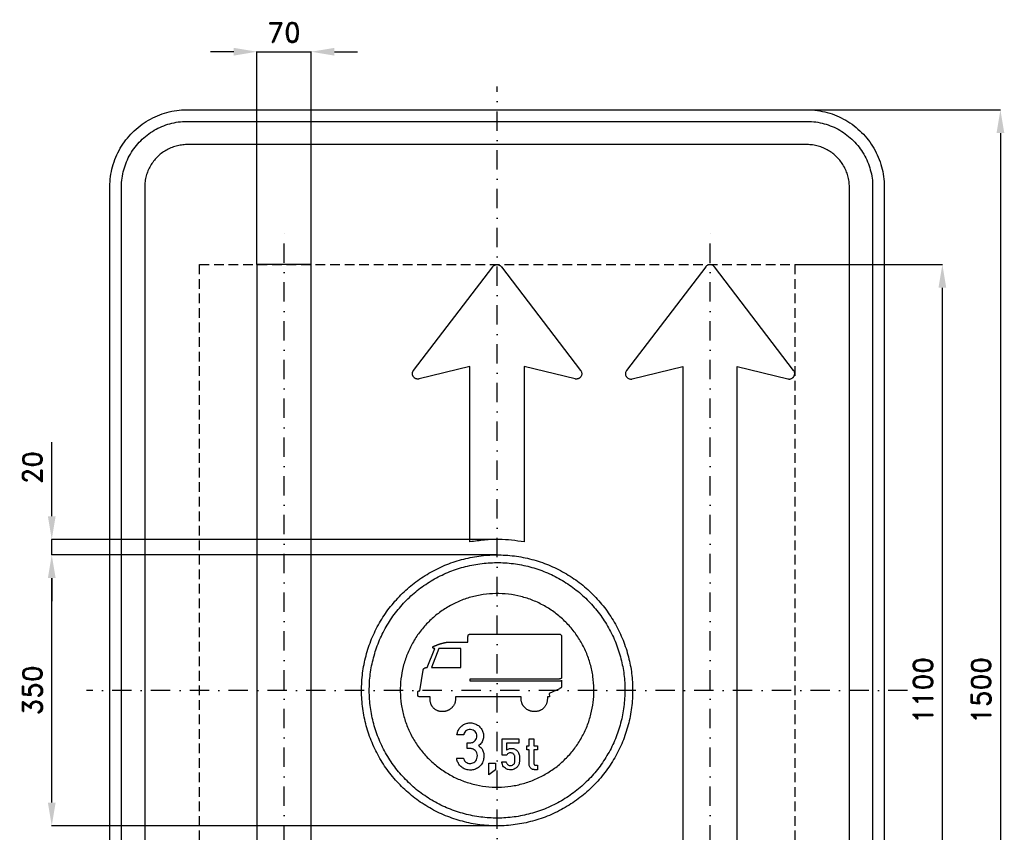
# Model space of a CAD drawing. Header units: millimetres. Extents: x -616 to 655, y -905 to 866.
# Tile 2 of 2: x -616 to 655, y -183 to 866. Entities that reach past the tile are written whole.
import ezdxf

# ---------------------------------------------------------------- set-up
doc = ezdxf.new("R2010")
doc.units = ezdxf.units.MM
doc.header["$LTSCALE"] = 5
doc.linetypes.add('ČERCHOVANÁX2', pattern=[2, 1, -0.5, 0, -0.5])
doc.linetypes.add('ČÁRKOVANÁX2', pattern=[1.5, 1, -0.5])
doc.layers.add('Kóty', color=2, linetype='Continuous')
doc.layers.add('Značka', color=7, linetype='Continuous')
doc.styles.get("Standard").update_dxf_attribs({"font": 'romand.shx', "height": 25})
doc.dimstyles.get("Standard").update_dxf_attribs({"dimtxt": 25, "dimasz": 30, "dimexe": 0.18, "dimexo": 0.0625, "dimgap": 12.5, "dimtad": 1, "dimdec": 0, "dimzin": 0, "dimdsep": 46, "dimtxsty": 'Standard', "dimcen": 0.09, "dimadec": 0, "dimazin": 0, "dimtfac": 1, "dimtdec": 0, "dimtofl": 0, "dimtmove": 0, "dimatfit": 3, "dimfxl": 1, "dimtolj": 1, "dimtzin": 0, "dimarcsym": 0})

# ---------------------------------------------------------------- blocks, each defined once
blk = doc.blocks.new('*D1')
at = {"layer": 'Defpoints', "color": 0, "transparency": 16777216}
for p in [(384.34, 550), (575, 550), (384.34, -550)]:
    blk.add_point(p, dxfattribs=at)
at = {"layer": 'Kóty', "color": 0, "lineweight": -2, "transparency": 16777216}
for p, q in [((384.4025, 550), (575.18, 550)), ((575, -520), (575, 520)), ((384.4025, -550), (575.18, -550))]:
    blk.add_line(p, q, dxfattribs=at)
at = {"layer": 'Kóty', "color": 0, "transparency": 16777216}
for points in [[(570, 520), (580, 520), (575, 550)], [(570, -520), (580, -520), (575, -550)]]:
    blk.add_solid(points, dxfattribs=at)
at = {"layer": 'Kóty', "color": 0, "transparency": 16777216, "insert": (550, 0), "char_height": 25, "attachment_point": 5, "rotation": 90}
blk.add_mtext('\\A1;1100', dxfattribs=at)
blk = doc.blocks.new('*D2')
at = {"layer": 'Defpoints', "color": 0, "transparency": 16777216}
for p in [(339.5, 750), (351.4, -750), (650, -750)]:
    blk.add_point(p, dxfattribs=at)
at = {"layer": 'Kóty', "color": 0, "lineweight": -2, "transparency": 16777216}
for p, q in [((339.6, 750), (650.2, 750)), ((650, 720), (650, -720)), ((351.5, -750), (650.2, -750))]:
    blk.add_line(p, q, dxfattribs=at)
at = {"layer": 'Kóty', "color": 0, "transparency": 16777216}
for points in [[(645, 720), (655, 720), (650, 750)], [(645, -720), (655, -720), (650, -750)]]:
    blk.add_solid(points, dxfattribs=at)
at = {"layer": 'Kóty', "color": 0, "transparency": 16777216, "insert": (625, 0), "char_height": 25, "attachment_point": 5, "rotation": 90}
blk.add_mtext('\\A1;1500', dxfattribs=at)
blk = doc.blocks.new('*D5')
at = {"layer": 'Defpoints', "color": 0, "transparency": 16777216}
for p in [(-240, 825), (-310, 550), (-240, 550)]:
    blk.add_point(p, dxfattribs=at)
at = {"layer": 'Kóty', "color": 0, "lineweight": -2, "transparency": 16777216}
for p, q in [((-340, 825), (-370, 825)), ((-310, 550.0625), (-310, 825.18)), ((-240, 550.0625), (-240, 825.18)), ((-210, 825), (-180, 825))]:
    blk.add_line(p, q, dxfattribs=at)
at = {"layer": 'Kóty', "color": 0, "transparency": 16777216}
for points in [[(-340, 830), (-340, 820), (-310, 825)], [(-210, 830), (-210, 820), (-240, 825)]]:
    blk.add_solid(points, dxfattribs=at)
at = {"layer": 'Kóty', "color": 0, "transparency": 16777216, "insert": (-275, 850), "char_height": 25, "attachment_point": 5}
blk.add_mtext('\\A1;70', dxfattribs=at)
blk = doc.blocks.new('*D6')
at = {"layer": 'Defpoints', "color": 0, "transparency": 16777216}
for p in [(-575, 175), (0, 175), (1, -175)]:
    blk.add_point(p, dxfattribs=at)
at = {"layer": 'Kóty', "color": 0, "lineweight": -2, "transparency": 16777216}
for p, q in [((-0.1, 175), (-575.2, 175)), ((-575, -145), (-575, 145)), ((1, -175), (-575.2, -175))]:
    blk.add_line(p, q, dxfattribs=at)
at = {"layer": 'Kóty', "color": 0, "transparency": 16777216}
for points in [[(-580, 145), (-570, 145), (-575, 175)], [(-580, -145), (-570, -145), (-575, -175)]]:
    blk.add_solid(points, dxfattribs=at)
at = {"layer": 'Kóty', "color": 0, "transparency": 16777216, "insert": (-600, 0), "char_height": 25, "attachment_point": 5, "rotation": 90}
blk.add_mtext('\\A1;350', dxfattribs=at)
blk = doc.blocks.new('*D7')
at = {"layer": 'Defpoints', "color": 0, "transparency": 16777216}
for p in [(-575, 195), (1.2, 195), (-1, 175)]:
    blk.add_point(p, dxfattribs=at)
at = {"layer": 'Kóty', "color": 0, "lineweight": -2, "transparency": 16777216}
for p, q in [((-575, 225), (-575, 320.5)), ((1.1, 195), (-575.2, 195)), ((-1, 175), (-575.2, 175)), ((-575, 145), (-575, 115))]:
    blk.add_line(p, q, dxfattribs=at)
at = {"layer": 'Kóty', "color": 0, "transparency": 16777216}
for points in [[(-580, 225), (-570, 225), (-575, 195)], [(-580, 145), (-570, 145), (-575, 175)]]:
    blk.add_solid(points, dxfattribs=at)
at = {"layer": 'Kóty', "color": 0, "transparency": 16777216, "insert": (-600, 287.7), "char_height": 25, "attachment_point": 5, "rotation": 90}
blk.add_mtext('\\A1;20', dxfattribs=at)

msp = doc.modelspace()

# ---------------------------------------------------------------- linework, layer by layer
at = {"layer": 'Kóty'}
for points in [[(-310, 825), (-240, 825)], [(-575, 175.0129), (-575, 194.9857)]]:
    msp.add_lwpolyline(points, dxfattribs=at)
at = {"layer": 'Značka', "color": 6, "linetype": 'ČERCHOVANÁX2', "ltscale": 5}
for points in [[(0, -780), (0, 780)], [(-275, -600), (-275, 600)], [(275, -600), (275, 600)], [(530, 0), (-530, 0)]]:
    msp.add_lwpolyline(points, dxfattribs=at)
at = {"layer": 'Značka', "color": 5}
for points in [[(-500, -650), (-500, 650), (-499.9988, 650.39), (-499.9969, 650.79, -0.0321796), (-499.0925, 663.7, -0.0354411), (-496.4557, 676.39, -0.0362697), (-492.3068, 688.66, -0.0344172), (-486.4713, 700.23, -0.033719), (-479.2849, 711, -0.0340776), (-470.7107, 720.71, -0.0342077), (-461.0064, 729.29, -0.0342268), (-450.2266, 736.47, -0.0340514), (-438.6512, 742.27, -0.0334162), (-426.3873, 746.46, -0.0341286), (-413.6918, 749.14, -0.0367456), (-400.785, 750), (-400.393, 750), (-400, 750), (400, 750), (400.393, 750), (400.785, 750, -0.0321794), (413.698, 749.09, -0.0354509), (426.387, 746.46, -0.0362816), (438.659, 742.31, -0.0344246), (450.227, 736.47, -0.0337312), (461.004, 729.28, -0.034081), (470.711, 720.71, -0.0342138), (479.293, 711.01, -0.0342285), (486.471, 700.23, -0.0340344), (492.265, 688.65, -0.0334114), (496.46, 676.39, -0.0341223), (499.14, 663.69, -0.0367412), (500, 650.79), (500, 650.39), (500, 650), (500, -650)], [(-485, -650), (-485, 650), (-484.999, 650.33), (-484.9974, 650.67, -0.0321808), (-484.2286, 661.64, -0.0354437), (-481.9874, 672.43, -0.0362674), (-478.4608, 682.86, -0.034419), (-473.5006, 692.69, -0.0337112), (-467.3922, 701.85, -0.0340785), (-460.1041, 710.1, -0.034195), (-451.8554, 717.4, -0.0342194), (-442.6926, 723.5, -0.0340514), (-432.8535, 728.43, -0.0334085), (-422.4292, 731.99, -0.0341207), (-411.638, 734.27, -0.0367451), (-400.668, 735), (-400.334, 735), (-400, 735), (400, 735), (400.334, 735), (400.668, 735, -0.0321738), (411.643, 734.23, -0.0354396), (422.429, 731.99, -0.0362613), (432.86, 728.46, -0.0344296), (442.693, 723.5, -0.0337309), (451.854, 717.39, -0.0340802), (460.104, 710.1, -0.0342125), (467.399, 701.86, -0.03423), (473.501, 692.69, -0.0340367), (478.425, 682.85, -0.0334178), (481.987, 672.43, -0.0341274), (484.265, 661.64, -0.0367509), (484.997, 650.67), (484.999, 650.33), (485, 650), (485, -650)], [(455, -650), (455, 650), (454.999, 650.22), (454.998, 650.43, 0.0321867), (454.501, 657.53, 0.0354421), (453.051, 664.51, 0.0362779), (450.769, 671.26, 0.0344207), (447.559, 677.62, 0.0337176), (443.607, 683.55, 0.0340785), (438.891, 688.89, 0.0341988), (433.554, 693.61, 0.0342361), (427.625, 697.56, 0.0340303), (421.258, 700.75, 0.033395), (414.513, 703.05, 0.0341092), (407.53, 704.52, 0.0367438), (400.432, 705), (400.216, 705), (400, 705), (-400, 705), (-400.216, 705), (-400.432, 705, 0.0321706), (-407.5338, 704.5, 0.0354292), (-414.513, 703.05, 0.036266), (-421.2625, 700.77, 0.0344312), (-427.6246, 697.56, 0.0337345), (-433.5523, 693.61, 0.034079), (-438.8909, 688.89, 0.0342245), (-443.6112, 683.55, 0.0342352), (-447.5592, 677.62, 0.0340405), (-450.7458, 671.26, 0.0334087), (-453.0507, 664.51, 0.034125), (-454.5245, 657.53, 0.0367448), (-454.9983, 650.43), (-454.9994, 650.22), (-455, 650), (-455, -650)], [(-35, 191.87), (-35, 418.53), (-100.62, 402.31, -0.000678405), (-100.75, 402.28, -0.00356844), (-100.88, 402.25, -0.00891442), (-101.09, 402.21, -0.00847248), (-101.31, 402.17, -0.0127597), (-101.66, 402.13, -0.0127033), (-102, 402.11, -0.0320859), (-102.86, 402.12, -0.0333925), (-103.7, 402.24, -0.0332762), (-104.52, 402.46, -0.0325821), (-105.29, 402.78, -0.0321436), (-106.04, 403.19, -0.0313341), (-106.72, 403.7, -0.0384878), (-107.48, 404.42, -0.0398491), (-108.11, 405.25), (-108.3, 405.55), (-108.47, 405.86), (-108.63, 406.17), (-108.77, 406.5, -0.0316109), (-109.04, 407.31, -0.0328558), (-109.21, 408.15, -0.0330338), (-109.28, 409, -0.0322809), (-109.24, 409.85, -0.0318355), (-109.1, 410.7, -0.0312925), (-108.86, 411.52, -0.0345058), (-108.5, 412.36, -0.0381448), (-108.02, 413.14), (-107.94, 413.25), (-107.86, 413.36), (-5.56, 547.25), (-5.5, 547.33), (-5.44, 547.41), (-5.33, 547.53), (-5.23, 547.66, -0.00934224), (-5.05, 547.85, -0.0100132), (-4.87, 548.03, -0.0240357), (-4.39, 548.46, -0.0249429), (-3.88, 548.83, -0.0247845), (-3.33, 549.16, -0.0240273), (-2.76, 549.44, -0.0239166), (-2.16, 549.66, -0.0241896), (-1.55, 549.83, -0.0182299), (-1.07, 549.92, -0.0178309), (-0.59, 549.98), (-0.4, 549.99), (-0.2, 550), (-0.1, 550), (-0.01, 550), (0.09, 550), (0.19, 550), (0.35, 549.99), (0.52, 549.98), (0.77, 549.96), (1.03, 549.92, -0.0235559), (1.66, 549.8, -0.0245614), (2.28, 549.62, -0.0245397), (2.87, 549.39, -0.0243053), (3.44, 549.1, -0.0238423), (3.98, 548.76, -0.0233506), (4.49, 548.37, -0.0253), (4.99, 547.92, -0.0281912), (5.44, 547.41), (5.5, 547.33), (5.56, 547.25), (107.91, 413.36), (107.99, 413.25), (108.07, 413.14), (108.19, 412.96), (108.31, 412.77), (108.49, 412.48), (108.65, 412.17), (108.98, 411.38), (109.2, 410.56), (109.33, 409.72), (109.34, 408.88), (109.26, 408.03), (109.07, 407.21), (108.86, 406.59), (108.59, 406), (108.47, 405.77), (108.34, 405.54), (108.27, 405.42), (108.2, 405.31), (108.13, 405.2), (108.05, 405.09), (107.92, 404.91), (107.78, 404.74), (107.56, 404.47), (107.32, 404.21, -0.0316465), (106.68, 403.64, -0.0330099), (105.98, 403.14, -0.0329258), (105.23, 402.74, -0.0322261), (104.43, 402.44, -0.0318303), (103.6, 402.23, -0.03111), (102.75, 402.13, -0.0345873), (101.83, 402.12, -0.0381408), (100.93, 402.25), (100.8, 402.28), (100.67, 402.31), (35, 418.53), (35, 191.81, 0.00772377), (18.81, 193.91, 0.0234431), (2.6, 194.98, 0.0271906), (-16.19, 194.11, 0.00894043), (-35, 191.87)], [(310, -550), (310, 418.53), (375.67, 402.31), (375.8, 402.28), (375.93, 402.25), (376.84, 402.13, 0.0355528), (377.75, 402.13, 0.0336465), (378.6, 402.23), (379.43, 402.44), (380.23, 402.74), (380.98, 403.14), (381.69, 403.64), (382.32, 404.21), (382.56, 404.47), (382.79, 404.74), (382.92, 404.91), (383.05, 405.09), (383.13, 405.2), (383.2, 405.31), (383.27, 405.42), (383.34, 405.54), (383.47, 405.77), (383.6, 406), (383.86, 406.59), (384.07, 407.21), (384.26, 408.03), (384.34, 408.88), (384.33, 409.72), (384.2, 410.56), (383.98, 411.38), (383.65, 412.17), (383.49, 412.48), (383.31, 412.77), (383.19, 412.96), (383.07, 413.14), (382.99, 413.25), (382.91, 413.36), (280.57, 547.25), (280.5, 547.33), (280.44, 547.41), (279.99, 547.92), (279.49, 548.37), (278.98, 548.76), (278.44, 549.1), (277.87, 549.39), (277.28, 549.62), (276.66, 549.8), (276.03, 549.92), (275.77, 549.96), (275.52, 549.98), (275.35, 549.99), (275.19, 550), (275.09, 550), (275, 550), (274.9, 550), (274.8, 550), (274.6, 549.99), (274.41, 549.98), (273.93, 549.92), (273.46, 549.83), (272.84, 549.66), (272.24, 549.44), (271.67, 549.16), (271.13, 548.83), (270.61, 548.46), (270.13, 548.03), (269.95, 547.85), (269.77, 547.66), (269.67, 547.53), (269.56, 547.41), (269.5, 547.33), (269.44, 547.25), (167.14, 413.36), (167.06, 413.25), (166.98, 413.14), (166.51, 412.36), (166.14, 411.52), (165.9, 410.7), (165.76, 409.85), (165.72, 409), (165.79, 408.15), (165.96, 407.31), (166.23, 406.5), (166.37, 406.17), (166.53, 405.86), (166.7, 405.55), (166.89, 405.25), (167.53, 404.42), (168.28, 403.7), (168.96, 403.19), (169.71, 402.78), (170.49, 402.46), (171.3, 402.24), (172.15, 402.12, 0.0338058), (173, 402.11), (173.34, 402.13), (173.69, 402.17), (173.91, 402.21), (174.12, 402.25), (174.25, 402.28), (174.38, 402.31), (240, 418.53), (240, -550)], [(175.05, 0), (175.05, -1.15), (175.04, -2.29, -0.0321723), (173.29, -25.1, -0.0357271), (168.48, -47.5, -0.036662), (160.96, -69.13, -0.0347473), (150.45, -89.476, -0.03404), (137.53, -108.387, -0.0344539), (122.16, -125.353, -0.0345636), (104.81, -140.281, -0.0344301), (85.56, -152.687, -0.0343892), (64.92, -162.612, -0.0344134), (43.13, -169.615, -0.0344217), (20.63, -173.862, -0.0344181), (-2.24, -174.985, -0.0344194), (-25.07, -173.264, -0.0344182), (-47.45, -168.43, -0.0344159), (-69.06, -160.858, -0.0344136), (-89.43, -150.396, -0.0344136), (-108.34, -137.49, -0.0344185), (-125.3, -122.113, -0.0344132), (-140.23, -104.752, -0.0344174), (-152.64, -85.509, -0.0344171), (-162.56, -64.88, -0.0344232), (-169.57, -43.08, -0.0344228), (-173.81, -20.58, -0.0344136), (-174.93, 2.29, -0.0344133), (-173.21, 25.12, -0.0344159), (-168.38, 47.5, -0.0344144), (-160.81, 69.11, -0.0344183), (-150.35, 89.48, -0.0344136), (-137.44, 108.39, -0.0344205), (-122.06, 125.35, -0.034415), (-104.7, 140.28, -0.0344188), (-85.46, 152.69, -0.0344183), (-64.83, 162.61, -0.0344215), (-43.03, 169.62, -0.0344228), (-20.53, 173.86, -0.034413), (2.34, 174.98, -0.0344245), (25.17, 173.26, -0.0344168), (47.55, 168.43, -0.034419), (69.16, 160.86, -0.0344094), (89.53, 150.4, -0.0344181), (108.44, 137.49, -0.0344097), (125.4, 122.11, -0.0344183), (140.33, 104.75, -0.0344905), (152.74, 85.51, -0.0344252), (162.65, 64.88, -0.0340813), (169.67, 43.08, -0.0327904), (173.8, 21.69, -0.0342656), (175.05, 0)], [(31.15, -8.24), (-53.65, -8.24), (-53.65, -8.27), (-53.65, -8.31), (-53.63, -8.53), (-53.62, -8.76), (-53.61, -8.98), (-53.6, -9.2), (-53.6, -9.42), (-53.59, -9.64), (-53.58, -9.81), (-53.58, -9.99), (-53.58, -10.17), (-53.58, -10.36), (-53.58, -10.39), (-53.58, -10.42), (-53.58, -10.55), (-53.58, -10.67), (-53.58, -10.92), (-53.59, -11.17), (-53.63, -11.78), (-53.68, -12.4), (-53.78, -13.22), (-53.92, -14.04), (-54.09, -14.85), (-54.3, -15.65), (-54.5, -16.28), (-54.72, -16.9), (-55.04, -17.66), (-55.4, -18.41), (-55.76, -19.12), (-56.16, -19.81), (-56.52, -20.37), (-56.91, -20.91), (-57.32, -21.43), (-57.76, -21.94), (-58.12, -22.33), (-58.49, -22.71), (-58.98, -23.16), (-59.49, -23.59), (-60.09, -24.07), (-60.71, -24.52), (-61.24, -24.87), (-61.79, -25.2), (-62.35, -25.51), (-62.92, -25.79), (-63.38, -26), (-63.85, -26.2), (-64.45, -26.42), (-65.05, -26.63), (-65.78, -26.85), (-66.51, -27.04), (-67.13, -27.18), (-67.75, -27.29), (-68.38, -27.37, -0.00952418), (-69, -27.44, -0.00774803), (-69.51, -27.47, -0.00845072), (-70.01, -27.49, -0.00966234), (-70.64, -27.49, -0.00714904), (-71.28, -27.47, -0.00846236), (-72.03, -27.43, -0.0120944), (-72.77, -27.36), (-73.39, -27.27), (-74.01, -27.16), (-74.62, -27.02), (-75.22, -26.86), (-75.7, -26.71), (-76.18, -26.55), (-76.76, -26.33), (-77.34, -26.08), (-78.03, -25.76), (-78.7, -25.41), (-79.25, -25.09), (-79.78, -24.74), (-80.3, -24.37), (-80.8, -23.98), (-81.18, -23.66), (-81.55, -23.31), (-82, -22.87), (-82.43, -22.4), (-82.88, -21.88), (-83.3, -21.35), (-83.63, -20.89), (-83.94, -20.41), (-84.23, -19.92), (-84.5, -19.42), (-84.71, -19.02), (-84.9, -18.61), (-85.13, -18.08), (-85.34, -17.55), (-85.64, -16.72), (-85.9, -15.87), (-86.08, -15.15), (-86.24, -14.43), (-86.36, -13.7), (-86.45, -12.96), (-86.51, -12.38), (-86.54, -11.79), (-86.55, -11.05), (-86.54, -10.31), (-86.53, -10.05), (-86.53, -9.79), (-86.52, -9.59), (-86.51, -9.39), (-86.5, -9.2), (-86.49, -9), (-86.48, -8.84), (-86.47, -8.68), (-86.46, -8.49), (-86.44, -8.31), (-86.44, -8.27), (-86.44, -8.24), (-99.45, -8.24), (-99.45, -8.24), (-99.46, -8.24), (-99.48, -8.24), (-99.5, -8.24), (-99.52, -8.24), (-99.54, -8.24), (-99.56, -8.24), (-99.58, -8.24), (-99.59, -8.24), (-99.61, -8.24), (-99.63, -8.24), (-99.65, -8.24), (-99.79, -8.24), (-99.93, -8.24), (-100.04, -8.24), (-100.16, -8.23), (-100.27, -8.22), (-100.39, -8.21), (-100.48, -8.2), (-100.58, -8.19), (-100.69, -8.17), (-100.81, -8.15), (-100.89, -8.14), (-100.97, -8.12), (-101.04, -8.1), (-101.1, -8.08), (-101.17, -8.06), (-101.23, -8.04), (-101.29, -8.02), (-101.34, -8), (-101.4, -7.98), (-101.46, -7.95), (-101.51, -7.92), (-101.56, -7.9), (-101.6, -7.88), (-101.64, -7.86), (-101.67, -7.83), (-101.71, -7.81), (-101.74, -7.79), (-101.77, -7.77), (-101.8, -7.74), (-101.84, -7.71), (-101.88, -7.68), (-101.91, -7.65), (-101.94, -7.62), (-101.97, -7.59), (-102, -7.56), (-102.03, -7.53), (-102.05, -7.5), (-102.07, -7.48), (-102.1, -7.44), (-102.12, -7.41), (-102.15, -7.37), (-102.18, -7.33), (-102.2, -7.29), (-102.22, -7.25), (-102.24, -7.22), (-102.25, -7.18), (-102.27, -7.15), (-102.28, -7.12), (-102.3, -7.08), (-102.31, -7.04), (-102.33, -7), (-102.34, -6.95), (-102.35, -6.92), (-102.36, -6.88), (-102.37, -6.84), (-102.38, -6.81), (-102.39, -6.78), (-102.39, -6.75), (-102.4, -6.71), (-102.41, -6.67), (-102.42, -6.62), (-102.43, -6.56), (-102.43, -6.52), (-102.44, -6.47), (-102.44, -6.42), (-102.44, -6.38), (-102.45, -6.34), (-102.45, -6.3), (-102.45, -6.26), (-102.45, -6.21), (-102.45, -6.19), (-102.45, -6.18), (-102.45, -6.16), (-102.45, -6.15), (-102.45, -6.14), (-102.45, -6.12), (-102.45, -6.11), (-102.45, -6.1), (-102.45, -6.09), (-102.45, -6.07), (-102.45, -6.03), (-102.45, -5.98), (-102.45, -5.9), (-102.45, -5.81), (-102.45, -5.59), (-102.45, -5.37), (-102.45, -5.08), (-102.45, -4.78), (-102.45, -4.49), (-102.45, -4.2), (-102.45, -3.96), (-102.45, -3.73), (-102.45, -3.43), (-102.45, -3.14), (-102.45, -3.02), (-102.44, -2.89), (-102.44, -2.79), (-102.43, -2.69), (-102.42, -2.59), (-102.41, -2.48), (-102.4, -2.4), (-102.39, -2.32), (-102.37, -2.22), (-102.34, -2.12), (-102.33, -2.05), (-102.31, -1.98), (-102.29, -1.92), (-102.27, -1.86), (-102.25, -1.81), (-102.23, -1.75), (-102.21, -1.7), (-102.19, -1.66), (-102.16, -1.61), (-102.14, -1.55), (-102.11, -1.49), (-102.07, -1.44), (-102.05, -1.39), (-102.02, -1.35), (-101.98, -1.3), (-101.95, -1.26), (-101.92, -1.23), (-101.9, -1.19), (-101.86, -1.15), (-101.82, -1.11), (-101.78, -1.07), (-101.73, -1.03), (-101.69, -0.99), (-101.65, -0.96), (-101.6, -0.93), (-101.56, -0.9), (-101.52, -0.88), (-101.49, -0.85), (-101.44, -0.83), (-101.39, -0.8), (-101.33, -0.77), (-101.27, -0.74), (-101.21, -0.72), (-101.16, -0.7), (-101.11, -0.68), (-101.05, -0.66), (-101.01, -0.64), (-100.96, -0.63), (-100.91, -0.62), (-100.85, -0.6), (-100.81, -0.59), (-100.76, -0.58), (-100.73, -0.57), (-100.69, -0.57), (-100.66, -0.56), (-100.62, -0.55), (-100.59, -0.55), (-100.56, -0.54), (-100.53, -0.54), (-100.49, -0.53), (-100.42, -0.52), (-100.36, -0.52), (-100.3, -0.51), (-100.24, -0.5), (-100.19, -0.5), (-100.13, -0.5), (-100.09, -0.49), (-100.04, -0.49), (-99.99, -0.49), (-99.93, -0.49), (-99.91, -0.49), (-99.89, -0.49), (-99.87, -0.49), (-99.85, -0.49), (-99.83, -0.49), (-99.81, -0.49), (-99.8, -0.49), (-99.78, -0.49), (-99.77, -0.48), (-99.75, -0.48), (-99.75, -0.48), (-99.75, -0.48), (-95.45, 26.08), (-95.45, 26.09), (-95.45, 26.09), (-95.44, 26.1), (-95.44, 26.11), (-95.44, 26.13), (-95.43, 26.16), (-95.42, 26.2), (-95.41, 26.24), (-95.4, 26.29), (-95.39, 26.33), (-95.38, 26.38), (-95.38, 26.41), (-95.37, 26.45), (-95.36, 26.49), (-95.35, 26.52), (-95.35, 26.53), (-95.35, 26.54), (-95.33, 26.57), (-95.32, 26.6), (-95.3, 26.67), (-95.27, 26.73), (-95.21, 26.89), (-95.15, 27.04), (-95.07, 27.24), (-94.97, 27.43), (-94.87, 27.62), (-94.76, 27.79), (-94.66, 27.93), (-94.55, 28.07), (-94.41, 28.21), (-94.27, 28.34), (-94.24, 28.37), (-94.22, 28.39), (-94.21, 28.39), (-94.21, 28.4), (-94.21, 28.4), (-94.2, 28.4), (-94.2, 28.41), (-94.19, 28.41), (-94.19, 28.42), (-94.18, 28.42), (-94.18, 28.42), (-94.17, 28.43), (-94.17, 28.43), (-94.16, 28.44), (-94.12, 28.47), (-94.08, 28.5), (-93.99, 28.57), (-93.89, 28.63), (-93.65, 28.77), (-93.39, 28.9), (-93.02, 29.04), (-92.65, 29.16), (-92.26, 29.26), (-91.86, 29.34), (-91.55, 29.38), (-91.23, 29.42), (-90.91, 29.45, -0.00689042), (-90.59, 29.47), (-90.54, 29.48), (-90.49, 29.48), (-90.48, 29.48), (-90.47, 29.48), (-90.46, 29.48), (-90.45, 29.48), (-90.42, 29.49), (-90.39, 29.49), (-90.36, 29.49), (-90.32, 29.49), (-90.28, 29.5), (-90.24, 29.5), (-90.21, 29.5), (-90.18, 29.5), (-90.15, 29.5), (-90.11, 29.5), (-90.11, 29.5), (-90.1, 29.5), (-80.52, 54.03), (-80.52, 54.03), (-80.52, 54.03), (-80.54, 54.03), (-80.56, 54.03), (-80.58, 54.03), (-80.61, 54.03), (-80.63, 54.03), (-80.65, 54.03), (-80.66, 54.02), (-80.68, 54.02), (-80.7, 54.02), (-80.72, 54.02), (-80.85, 54.02), (-80.98, 54.03), (-81.09, 54.04), (-81.2, 54.05), (-81.3, 54.06), (-81.41, 54.09), (-81.49, 54.1), (-81.58, 54.13), (-81.68, 54.16), (-81.79, 54.19), (-81.88, 54.23), (-81.96, 54.26), (-82.03, 54.29), (-82.11, 54.33), (-82.17, 54.36), (-82.24, 54.4), (-82.3, 54.44), (-82.35, 54.47), (-82.41, 54.52), (-82.47, 54.57), (-82.52, 54.61), (-82.56, 54.65), (-82.6, 54.68), (-82.63, 54.72), (-82.66, 54.75), (-82.7, 54.79), (-82.72, 54.82), (-82.74, 54.85), (-82.77, 54.9), (-82.8, 54.94), (-82.82, 54.98), (-82.85, 55.03), (-82.87, 55.07), (-82.89, 55.12), (-82.9, 55.16), (-82.92, 55.2), (-82.93, 55.24), (-82.93, 55.27), (-82.94, 55.32), (-82.95, 55.36), (-82.95, 55.42), (-82.95, 55.48), (-82.95, 55.53), (-82.95, 55.57), (-82.94, 55.62), (-82.93, 55.67), (-82.93, 55.7), (-82.92, 55.74), (-82.9, 55.79), (-82.89, 55.83), (-82.86, 55.9), (-82.83, 55.96), (-82.81, 56.01), (-82.78, 56.06), (-82.75, 56.11), (-82.71, 56.16), (-82.69, 56.2), (-82.66, 56.23), (-82.62, 56.28), (-82.58, 56.32), (-82.52, 56.39), (-82.46, 56.45), (-82.4, 56.51), (-82.34, 56.56), (-82.28, 56.6), (-82.22, 56.65), (-82.18, 56.69), (-82.13, 56.72), (-82.06, 56.77), (-82, 56.81), (-81.86, 56.9), (-81.72, 56.98), (-81.6, 57.05), (-81.47, 57.11), (-81.35, 57.18), (-81.23, 57.23), (-81.12, 57.28), (-81.02, 57.32), (-80.9, 57.37), (-80.77, 57.42), (-80.72, 57.43), (-80.68, 57.45), (-80.64, 57.46), (-80.6, 57.48), (-80.57, 57.49), (-80.53, 57.5), (-80.5, 57.51), (-80.47, 57.52), (-80.44, 57.54), (-80.4, 57.55), (-80.36, 57.56), (-80.33, 57.57), (-80.3, 57.58), (-80.27, 57.59), (-80.25, 57.6), (-80.22, 57.61), (-80.2, 57.62), (-80.17, 57.63), (-80.15, 57.64), (-80.12, 57.65), (-80.04, 57.67), (-79.97, 57.7), (-79.9, 57.72), (-79.84, 57.75), (-79.78, 57.77), (-79.71, 57.79), (-79.66, 57.81), (-79.61, 57.83), (-79.55, 57.85), (-79.49, 57.88), (-79.25, 57.96), (-79.02, 58.05), (-78.82, 58.13), (-78.63, 58.2), (-78.43, 58.28), (-78.24, 58.35), (-78.08, 58.41), (-77.93, 58.47), (-77.73, 58.54), (-77.54, 58.62), (-77.14, 58.77), (-76.74, 58.92), (-76.41, 59.04), (-76.07, 59.17), (-75.74, 59.29), (-75.4, 59.41), (-75.14, 59.5), (-74.87, 59.59), (-74.53, 59.71), (-74.2, 59.82), (-73.71, 59.99), (-73.23, 60.14), (-72.83, 60.27), (-72.43, 60.39), (-72.02, 60.52), (-71.62, 60.63), (-71.29, 60.73), (-70.97, 60.82), (-70.56, 60.92), (-70.15, 61.03), (-69.72, 61.14), (-69.28, 61.25), (-68.92, 61.33), (-68.56, 61.41), (-68.2, 61.49), (-67.83, 61.57), (-67.54, 61.63), (-67.25, 61.68), (-66.88, 61.75), (-66.52, 61.82), (-66.02, 61.9), (-65.53, 61.99), (-65.12, 62.05), (-64.7, 62.12), (-64.29, 62.17), (-63.88, 62.23), (-63.54, 62.27), (-63.21, 62.3), (-62.86, 62.33, -0.00549215), (-62.5, 62.35), (-62.44, 62.36), (-62.38, 62.36), (-62.37, 62.36), (-62.36, 62.36), (-62.33, 62.36), (-62.31, 62.36), (-62.25, 62.37), (-62.2, 62.37), (-62.12, 62.37), (-62.05, 62.38), (-61.97, 62.38), (-61.9, 62.39), (-61.83, 62.39), (-61.77, 62.39), (-61.71, 62.4), (-61.65, 62.4), (-61.63, 62.4), (-61.62, 62.4), (-37.52, 62.4), (-37.52, 69.37), (-37.52, 69.38), (-37.52, 69.38), (-37.52, 69.4), (-37.52, 69.43), (-37.52, 69.45), (-37.52, 69.48), (-37.52, 69.5), (-37.52, 69.52), (-37.52, 69.54), (-37.52, 69.56), (-37.52, 69.58), (-37.52, 69.61), (-37.51, 69.76), (-37.5, 69.9), (-37.49, 70.03), (-37.48, 70.15), (-37.47, 70.28), (-37.45, 70.4), (-37.43, 70.5), (-37.41, 70.59), (-37.39, 70.71), (-37.36, 70.83), (-37.33, 70.92), (-37.31, 71), (-37.29, 71.07), (-37.26, 71.13), (-37.24, 71.2), (-37.21, 71.26), (-37.19, 71.32), (-37.16, 71.37), (-37.13, 71.43), (-37.09, 71.49), (-37.06, 71.54), (-37.03, 71.6), (-37, 71.64), (-36.96, 71.69), (-36.93, 71.73), (-36.9, 71.77), (-36.87, 71.8), (-36.84, 71.83), (-36.8, 71.87), (-36.76, 71.9), (-36.72, 71.94), (-36.67, 71.98), (-36.63, 72.02), (-36.59, 72.05), (-36.54, 72.08), (-36.5, 72.11), (-36.46, 72.13), (-36.43, 72.15), (-36.38, 72.17), (-36.33, 72.2), (-36.26, 72.23), (-36.18, 72.26), (-36.12, 72.29), (-36.06, 72.31), (-35.99, 72.33), (-35.93, 72.35), (-35.87, 72.36), (-35.82, 72.37), (-35.76, 72.39), (-35.69, 72.4), (-35.62, 72.42), (-35.56, 72.43), (-35.5, 72.44), (-35.45, 72.44), (-35.39, 72.45), (-35.33, 72.46), (-35.29, 72.46), (-35.25, 72.47), (-35.19, 72.47), (-35.13, 72.48), (-35.03, 72.48), (-34.93, 72.49, -0.00430181), (-34.84, 72.49), (-34.76, 72.5), (-34.67, 72.5), (-34.59, 72.5), (-34.52, 72.5), (-34.45, 72.5), (-34.38, 72.5), (-34.31, 72.5), (-34.3, 72.5), (-34.28, 72.5), (80.81, 72.5), (80.88, 72.5), (80.96, 72.49, -0.0502417), (81.37, 72.43, -0.0556087), (81.76, 72.28), (82.09, 72.08), (82.37, 71.83), (82.65, 71.5), (82.87, 71.13), (83.03, 70.77), (83.14, 70.4), (83.23, 69.99), (83.26, 69.58), (83.26, 69.52), (83.26, 69.46), (83.26, 69.45), (83.26, 68.67), (83.26, 67.89), (83.26, 66.33), (83.26, 64.77), (83.26, 60.88), (83.26, 56.98), (83.26, 51.78), (83.26, 46.58), (83.26, 41.38), (83.26, 36.18), (83.26, 32.03), (83.26, 27.87), (83.26, 23.45), (83.26, 19.03), (83.26, 18.25), (83.26, 17.47), (83.26, 17.46), (83.26, 17.44), (83.26, 17.41), (83.26, 17.37), (83.26, 17.29), (83.26, 17.21), (83.26, 17.1), (83.25, 16.99), (83.24, 16.88), (83.23, 16.77), (83.22, 16.69), (83.21, 16.6), (83.18, 16.49), (83.16, 16.38), (83.14, 16.31), (83.13, 16.24), (83.11, 16.18), (83.09, 16.12), (83.07, 16.06), (83.05, 16), (83.03, 15.96), (83.01, 15.91), (82.98, 15.85), (82.95, 15.8), (82.91, 15.74), (82.88, 15.68), (82.84, 15.63), (82.81, 15.58), (82.77, 15.53), (82.73, 15.48), (82.7, 15.45), (82.67, 15.41), (82.63, 15.37), (82.58, 15.33), (82.52, 15.28), (82.46, 15.23), (82.41, 15.19), (82.35, 15.15), (82.3, 15.12), (82.24, 15.08), (82.2, 15.06), (82.15, 15.04), (82.09, 15.01), (82.03, 14.98), (81.94, 14.94), (81.85, 14.91), (81.77, 14.88), (81.69, 14.85), (81.61, 14.83), (81.54, 14.81), (81.47, 14.8), (81.41, 14.78), (81.33, 14.76), (81.25, 14.75), (81.1, 14.72), (80.94, 14.7), (80.81, 14.68), (80.68, 14.67), (80.55, 14.66), (80.42, 14.65), (80.32, 14.64), (80.21, 14.64), (80.08, 14.64), (79.95, 14.64), (79.92, 14.63), (79.89, 14.63), (79.86, 14.63), (79.83, 14.63), (79.81, 14.63), (79.78, 14.63), (79.76, 14.63), (79.74, 14.63), (79.71, 14.63), (79.69, 14.63), (79.69, 14.63), (79.68, 14.63), (-35.11, 14.64), (-35.11, 12.18), (80.24, 12.18), (81.08, 12.18), (81.09, 12.18), (81.1, 12.18), (81.18, 12.18), (81.25, 12.18), (81.32, 12.18), (81.39, 12.18), (81.46, 12.18), (81.52, 12.18), (81.58, 12.18), (81.63, 12.18), (81.7, 12.19), (81.77, 12.19), (81.85, 12.2), (81.92, 12.21), (81.99, 12.22), (82.05, 12.23), (82.11, 12.24), (82.18, 12.25), (82.23, 12.26), (82.28, 12.27), (82.34, 12.29), (82.4, 12.31), (82.46, 12.33), (82.52, 12.35), (82.57, 12.37), (82.62, 12.39), (82.67, 12.41), (82.72, 12.44), (82.76, 12.46), (82.8, 12.48), (82.84, 12.51), (82.89, 12.54), (82.93, 12.57), (82.97, 12.61), (83.01, 12.64), (83.04, 12.67), (83.08, 12.7), (83.11, 12.73), (83.13, 12.76), (83.16, 12.79), (83.18, 12.82), (83.21, 12.86), (83.22, 12.87), (83.22, 12.88), (83.23, 12.89), (83.23, 12.9), (83.24, 12.91), (83.25, 12.91), (83.25, 12.92), (83.25, 12.93), (83.26, 12.93), (83.26, 12.94), (83.26, 5.15), (83.26, 5.13), (83.26, 5.11), (83.26, 5.1), (83.26, 5.08), (83.26, 5.07), (83.26, 5.05), (83.26, 5.04), (83.26, 5.03), (83.26, 5.01), (83.26, 5), (83.26, 4.99), (83.26, 4.97), (83.26, 4.95), (83.26, 4.92), (83.25, 4.86), (83.25, 4.8), (83.24, 4.71), (83.22, 4.63), (83.21, 4.55), (83.19, 4.47), (83.17, 4.4), (83.15, 4.34), (83.13, 4.26), (83.1, 4.18), (83.07, 4.1), (83.04, 4.02), (83.01, 3.95), (82.98, 3.89), (82.94, 3.83), (82.91, 3.76), (82.88, 3.72), (82.85, 3.67), (82.81, 3.61), (82.76, 3.55), (82.71, 3.48), (82.65, 3.4), (82.59, 3.34), (82.54, 3.29), (82.48, 3.23), (82.43, 3.18), (82.38, 3.14), (82.33, 3.09), (82.27, 3.04), (82.21, 3), (82.14, 2.94), (82.07, 2.89), (82, 2.84), (81.94, 2.8), (81.88, 2.76), (81.81, 2.72), (81.76, 2.69), (81.71, 2.66), (81.65, 2.62), (81.58, 2.58), (81.49, 2.54), (81.4, 2.49), (81.32, 2.45), (81.25, 2.41), (81.17, 2.37), (81.09, 2.34), (81.03, 2.31), (80.97, 2.28), (80.9, 2.25), (80.84, 2.22), (80.82, 2.21), (80.81, 2.21), (80.81, 2.21), (80.8, 2.2), (80.79, 2.2), (80.78, 2.2), (80.77, 2.19), (80.76, 2.19), (80.74, 2.18), (80.73, 2.17), (80.72, 2.17), (80.71, 2.17), (80.7, 2.16), (80.68, 2.15), (67.1, -4.26), (67.6, -8.24), (64.93, -8.24), (64.93, -8.28), (64.93, -8.31), (64.94, -8.57), (64.95, -8.83), (64.95, -9.09), (64.96, -9.35), (64.97, -9.62), (64.98, -9.88), (64.98, -10.09), (64.98, -10.29), (64.98, -10.5), (64.98, -10.71), (64.98, -10.75), (64.98, -10.78), (64.97, -10.91), (64.97, -11.04), (64.96, -11.3), (64.94, -11.55), (64.89, -12.2), (64.82, -12.84), (64.7, -13.7), (64.54, -14.54), (64.35, -15.39), (64.11, -16.21), (63.89, -16.87), (63.65, -17.51), (63.29, -18.3), (62.91, -19.07), (62.53, -19.78), (62.11, -20.46), (61.73, -21.02), (61.33, -21.56), (60.9, -22.07), (60.45, -22.57), (60.08, -22.95), (59.69, -23.32), (59.18, -23.76), (58.65, -24.17), (58.04, -24.63), (57.4, -25.05), (56.86, -25.38), (56.29, -25.68), (55.72, -25.95), (55.14, -26.21), (54.67, -26.39), (54.19, -26.56), (53.58, -26.76), (52.97, -26.92), (52.22, -27.11), (51.47, -27.25), (50.84, -27.35, -0.00986627), (50.21, -27.42, -0.00944231), (49.58, -27.47, -0.00959681), (48.94, -27.5, -0.00790953), (48.43, -27.5, -0.00839238), (47.92, -27.49, -0.00921319), (47.29, -27.46), (46.65, -27.4), (45.89, -27.32), (45.13, -27.2), (44.5, -27.08), (43.88, -26.93), (43.26, -26.76), (42.65, -26.57), (42.16, -26.4), (41.68, -26.21), (41.09, -25.96), (40.51, -25.69), (39.82, -25.34), (39.14, -24.97), (38.59, -24.63), (38.05, -24.27), (37.53, -23.89), (37.02, -23.48), (36.63, -23.15), (36.25, -22.8), (35.79, -22.34), (35.35, -21.87), (34.9, -21.37), (34.48, -20.84), (34.14, -20.39), (33.82, -19.93), (33.52, -19.45), (33.24, -18.97), (33.03, -18.57), (32.82, -18.17), (32.59, -17.66), (32.37, -17.14), (32.06, -16.36), (31.8, -15.57), (31.61, -14.9), (31.45, -14.22), (31.31, -13.54), (31.21, -12.85), (31.14, -12.3), (31.1, -11.75), (31.07, -11.06), (31.06, -10.36), (31.07, -10.11), (31.07, -9.85), (31.08, -9.64), (31.08, -9.43), (31.09, -9.22), (31.1, -9), (31.11, -8.83), (31.12, -8.66), (31.13, -8.48), (31.14, -8.3), (31.15, -8.27), (31.15, -8.24)], [(-43.53, -87.481), (-43.3, -88.184), (-43.04, -88.875, 0.0669983), (-41.84, -90.927, 0.0673554), (-40.13, -92.606, 0.0796366), (-37.7, -93.982, 0.0835278), (-34.97, -94.513, 0.0787253), (-32.39, -94.259, 0.0773232), (-30.01, -93.231, 0.0948677), (-27.53, -91.03, 0.0874347), (-25.98, -88.062, 0.0974294), (-25.4, -84.317, 0.104468), (-26.32, -80.662, 0.0948671), (-28.25, -77.87, 0.0956957), (-31.05, -75.994, 0.0456281), (-32.51, -75.476, 0.0433034), (-34.02, -75.225), (-34.36, -75.2), (-34.7, -75.181), (-38.4, -75.181), (-38.4, -67.68), (-34.57, -67.68), (-34.24, -67.69, 0.00995458), (-33.92, -67.69, 0.0895153), (-31.56, -67.21, 0.0781337), (-29.44, -65.96, 0.0985513), (-27.27, -63.55, 0.0997978), (-26.2, -60.49, 0.0969036), (-26.23, -57.35, 0.0987362), (-27.44, -54.46, 0.10057), (-29.64, -52.15, 0.0976545), (-32.58, -50.84, 0.106036), (-36.08, -50.66, 0.108955), (-39.34, -51.95, 0.0963409), (-41.63, -54.06, 0.100284), (-42.93, -56.81), (-43.02, -57.16), (-43.1, -57.5), (-51.79, -57.5), (-51.55, -56.2), (-51.26, -54.91, -0.0709218), (-49.38, -50.38, -0.0765979), (-46.26, -46.57, -0.0789371), (-42.23, -43.74, -0.0763638), (-37.53, -42.27, -0.077831), (-32.45, -42.14, -0.0779868), (-27.58, -43.56, -0.0809962), (-23.09, -46.44, -0.0809723), (-19.75, -50.59, -0.0762875), (-17.9, -55, -0.0798246), (-17.49, -59.79, -0.0920802), (-18.77, -65.27, -0.105086), (-21.96, -69.78), (-22.89, -70.62), (-23.86, -71.42), (-22.96, -72.09), (-22.08, -72.8, -0.0580676), (-19.81, -75.287, -0.0588951), (-18.16, -78.237, -0.0748954), (-17, -82.502, -0.0640816), (-17.04, -86.981, -0.0894223), (-18.94, -93.432, -0.101881), (-23.04, -98.675, -0.0873472), (-27.66, -101.648, -0.0809592), (-33.04, -102.95, -0.0796623), (-38.51, -102.661, -0.0826819), (-43.58, -100.662, -0.0768441), (-47.57, -97.54, -0.0766096), (-50.43, -93.381, -0.0410991), (-51.45, -90.941, -0.0403243), (-52.06, -88.381), (-52.13, -87.932), (-52.19, -87.481), (-43.53, -87.481)], [(11.82, -92.525), (11.89, -92.782), (11.96, -93.038, 0.0612928), (12.62, -94.489, 0.0760854), (13.64, -95.708, 0.0813027), (14.93, -96.598, 0.0740358), (16.46, -97.058, 0.102515), (18.86, -96.986, 0.116982), (20.96, -95.946, 0.0722804), (21.95, -94.95, 0.05881), (22.64, -93.729), (23, -92.717), (23.15, -91.667), (23.16, -91.384), (23.16, -91.1), (23.16, -86.25), (23.12, -85.686), (23.04, -85.129, 0.0683176), (22.62, -83.967, 0.0540103), (21.92, -82.921, 0.0692825), (20.69, -81.742, 0.0805109), (19.19, -80.983, 0.0978245), (17.19, -80.7, 0.0911335), (15.19, -81.175, 0.0854302), (13.59, -82.139, 0.103693), (12.49, -83.575), (12.4, -83.751), (12.32, -83.929), (6.7, -83.929), (6.7, -62.5), (28.13, -62.5), (28.13, -68.2), (12.06, -68.2), (12.06, -77.204), (12.72, -76.755), (13.39, -76.333, -0.051739), (15.28, -75.493, -0.0527264), (17.31, -75.058, -0.0658033), (19.87, -75.061, -0.0655512), (22.36, -75.729, -0.0693681), (24.75, -77.045, -0.0713574), (26.67, -78.963, -0.0596556), (27.89, -80.933, -0.0537803), (28.63, -83.125), (28.8, -84.018), (28.87, -84.921), (28.87, -85.042), (28.87, -85.163), (28.87, -91.583), (28.86, -91.869), (28.85, -92.154, -0.0453099), (28.59, -93.982, -0.0436368), (28.01, -95.75, -0.0808963), (26.15, -98.844, -0.0845602), (23.39, -101.175, -0.0698061), (20.79, -102.384, -0.0668115), (17.96, -102.85, -0.0846324), (14.19, -102.414, -0.0887636), (10.8, -100.742, -0.074197), (8.52, -98.625, -0.0710058), (6.94, -95.958), (6.42, -94.528), (6.12, -93.046), (6.09, -92.786), (6.06, -92.525), (11.82, -92.525)], [(52.23, -102.5), (48.35, -102.5), (48.05, -102.483), (47.75, -102.46, -0.0635294), (45.98, -102.062, -0.0716713), (44.38, -101.208, -0.0793235), (42.92, -99.843, -0.0718464), (41.94, -98.107), (41.64, -97.262), (41.49, -96.388), (41.48, -96.178), (41.47, -95.966), (41.47, -76.734), (38.37, -76.734), (38.37, -71.71), (41.47, -71.71), (41.47, -62.5), (47.61, -62.5), (47.61, -71.71), (52.28, -71.71), (52.29, -76.734), (47.61, -76.734), (47.61, -94.71), (47.62, -94.827), (47.63, -94.943), (47.75, -95.461), (47.99, -95.94, 0.101969), (48.5, -96.452, 0.119685), (49.16, -96.702), (49.28, -96.719), (49.41, -96.729), (52.23, -96.729), (52.23, -102.5)]]:
    msp.add_lwpolyline(points, format="xyb", dxfattribs=at)
at = {"layer": 'Značka', "color": 6, "linetype": 'ČÁRKOVANÁX2', "ltscale": 2.5}
msp.add_lwpolyline([(-384.24, -550), (-384.24, 550), (384.34, 550), (384.34, -550), (-384.24, -550)], dxfattribs=at)
at = {"layer": 'Značka', "color": 5}
for points in [[(-310, 550), (-310, -418.53)], [(-240, -418.53), (-240, 550), (-310, 550)], [(-84.71, 29.63), (-46.58, 29.63), (-46.58, 53.89), (-75.22, 53.89), (-84.71, 29.63)], [(-10.54, -109), (-10.54, -93.9), (-1.94, -93.9), (-1.94, -102.5), (-10.54, -109)]]:
    msp.add_lwpolyline(points, dxfattribs=at)
at = {"layer": 'Značka', "color": 1}
for points in [[(165.05, 0), (165.05, -1.08), (165.04, -2.16, -0.0321673), (163.39, -23.67, -0.0357242), (158.86, -44.79, -0.0366701), (151.77, -65.18, -0.0347537), (141.85, -84.363, -0.0340423), (129.68, -102.193, -0.0344556), (115.19, -118.19, -0.0345605), (98.82, -132.265, -0.0344257), (80.67, -143.962, -0.0343893), (61.22, -153.319, -0.0344183), (40.67, -159.923, -0.0344272), (19.45, -163.927, -0.0344175), (-2.11, -164.986, -0.0344205), (-23.64, -163.363, -0.0344156), (-44.74, -158.805, -0.0344167), (-65.11, -151.666, -0.0344128), (-84.31, -141.802, -0.0344109), (-102.14, -129.633, -0.0344109), (-118.14, -115.135, -0.0344173), (-132.21, -98.766, -0.0344142), (-143.91, -80.622, -0.0344239), (-153.27, -61.17, -0.0344171), (-159.87, -40.62, -0.0344152), (-163.88, -19.4, -0.0344156), (-164.94, 2.16, -0.0344112), (-163.31, 23.69, -0.0344211), (-158.76, 44.79, -0.0344167), (-151.62, 65.16, -0.0344178), (-141.75, 84.36, -0.0344133), (-129.58, 102.19, -0.0344129), (-115.09, 118.19, -0.0344192), (-98.72, 132.26, -0.0344158), (-80.57, 143.96, -0.0344202), (-61.12, 153.32, -0.0344154), (-40.57, 159.92, -0.0344152), (-19.35, 163.93, -0.0344156), (2.21, 164.99, -0.0344231), (23.74, 163.36, -0.0344197), (44.84, 158.81, -0.0344217), (65.21, 151.67, -0.0344184), (84.41, 141.8, -0.0344181), (102.24, 129.63, -0.0344092), (118.24, 115.14, -0.034415), (132.32, 98.76, -0.0344899), (144.01, 80.62, -0.034419), (153.36, 61.17, -0.0340806), (159.97, 40.62, -0.0327948), (163.88, 20.45, -0.034262), (165.05, 0)], [(125.05, 0), (125.05, 0.82), (125.04, 1.64, 0.0321672), (123.79, 17.93, 0.0357262), (120.36, 33.93, 0.0366546), (114.99, 49.38, 0.0347424), (107.48, 63.91, 0.0340348), (98.25, 77.42, 0.0344596), (87.27, 89.54, 0.0345625), (74.88, 100.2, 0.0344278), (61.13, 109.06, 0.0343901), (46.39, 116.15, 0.0344207), (30.82, 121.15, 0.0344297), (14.75, 124.19, 0.034418), (-1.59, 124.99, 0.0344109), (-17.89, 123.76, 0.0344186), (-33.88, 120.31, 0.0344217), (-49.31, 114.9, 0.034416), (-63.86, 107.43, 0.0344152), (-77.37, 98.21, 0.0344214), (-89.49, 87.22, 0.0344165), (-100.15, 74.82, 0.0344208), (-109.01, 61.08, 0.034414), (-116.1, 46.34, 0.034429), (-121.1, 30.77, 0.0344117), (-124.14, 14.7, 0.0344185), (-124.94, -1.64, 0.0344247), (-123.71, -17.94, 0.0344154), (-120.26, -33.93, 0.0344266), (-114.85, -49.36, 0.0344194), (-107.38, -63.91, 0.0344174), (-98.16, -77.42, 0.0344188), (-87.17, -89.538, 0.0344194), (-74.77, -100.2, 0.0344095), (-61.03, -109.062, 0.034411), (-46.29, -116.151, 0.0344158), (-30.72, -121.154, 0.0344191), (-14.65, -124.187, 0.0344185), (1.69, -124.989, 0.0344106), (17.99, -123.76, 0.0344204), (33.98, -120.307, 0.0344141), (49.41, -114.898, 0.0344167), (63.96, -107.426, 0.0344209), (77.47, -98.207, 0.0344088), (89.59, -87.224, 0.03441), (100.25, -74.82, 0.0344915), (109.11, -61.08, 0.0344148), (116.19, -46.34, 0.0340797), (121.2, -30.77, 0.0328048), (124.16, -15.49, 0.0342754), (125.05, 0)]]:
    msp.add_lwpolyline(points, format="xyb", dxfattribs=at)

# ---------------------------------------------------------------- dimensions: what is measured, and where the dimension line sits
at = {"layer": 'Kóty'}
dim = msp.add_linear_dim(base=(-240, 825), p1=(-310, 550), p2=(-240, 550), dimstyle='Standard', dxfattribs=at)
dim.commit()
dim.dimension.update_dxf_attribs({"geometry": '*D5', "text_midpoint": (-275, 850)})
for base, p1, p2, picture, middle in [((650, -750), (339.5288, 750), (351.414, -750), '*D2', (625, 0)), ((575, 550), (384.34, -550), (384.34, 550), '*D1', (550, 0)), ((-575, 194.9857), (-0.9682, 175.0129), (1.1982, 194.9857), '*D7', (-600, 287.7238)), ((-575, 175.01), (1.0476, -175.0175), (0, 175.01), '*D6', (-600, -0.0037))]:
    dim = msp.add_linear_dim(base=base, p1=p1, p2=p2, angle=90, dimstyle='Standard', dxfattribs=at)
    dim.commit()
    dim.dimension.update_dxf_attribs({"geometry": picture, "text_midpoint": middle})

doc.saveas('drawing.dxf')
